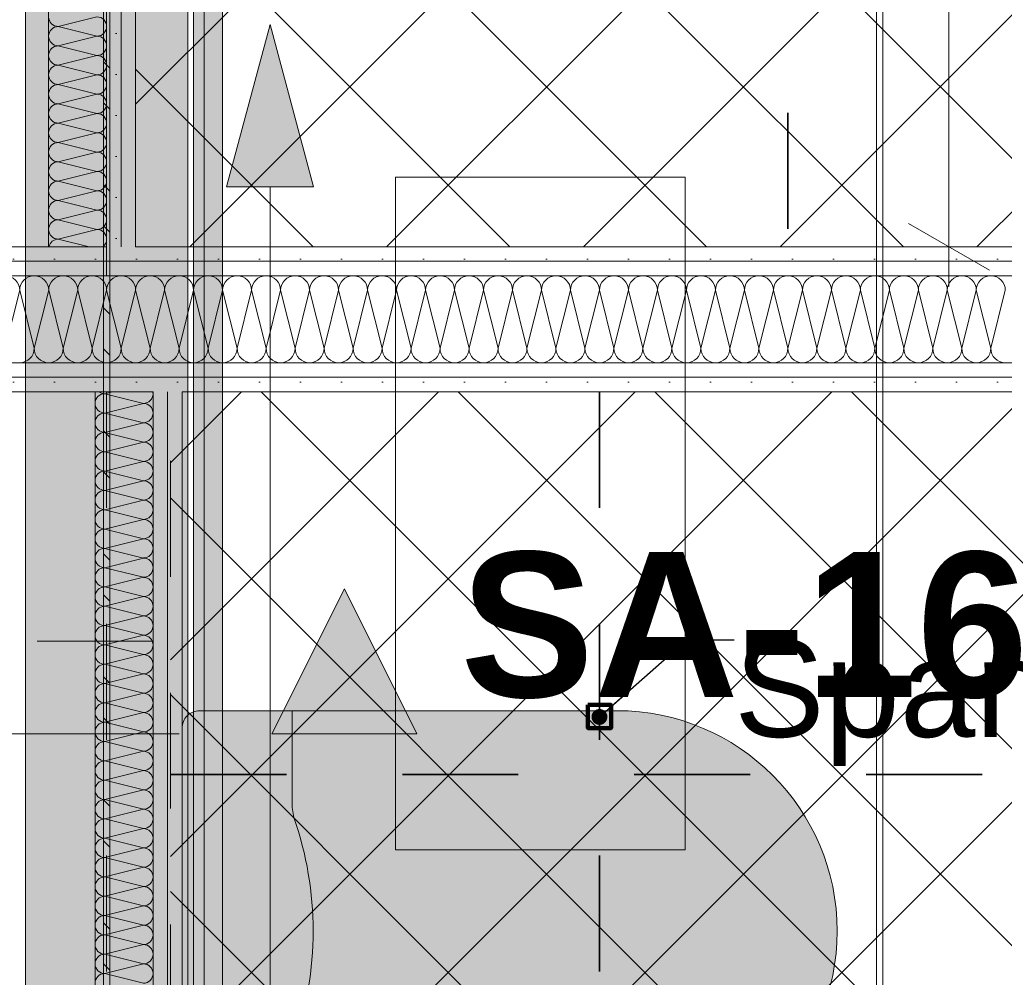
# Model space of a CAD drawing. Header units: metres. Extents: x -3.6 to 84.5, y -11 to 16.8.
# Tile 227 of 256: x 40.3 to 41.1, y 3.3 to 4.1. Entities that reach past the tile are written whole.
import ezdxf

# ---------------------------------------------------------------- set-up
doc = ezdxf.new("R2010")
doc.units = ezdxf.units.M
doc.header["$MEASUREMENT"] = 0
for name, pattern in [('Achse', [0.2, 0.1, -0.05, 0, -0.05]), ('Punktlinie weit', [0.06, 0.01, -0.05]), ('Schnittlinie', [0.3, 0.15, -0.075, 0, -0.075]), ('STRICHPUNKT', [0.015, 0.0075, -0.00375, 0, -0.00375])]:
    doc.linetypes.add(name, pattern=pattern)
for name, color, linetype in [('154 - Bemaßung_ Beschriftung.Ausbau - Deckenspiegel', 7, 'Continuous'), ('203 - Marker.Schnitt - Ausbaudetail SA', 7, 'Continuous'), ('305 - Elemente.Linie_ Schraffur - Deckenspiegel', 7, 'Continuous'), ('612 - Struktur.Stahlbau', 7, 'Continuous'), ('Neubau_154 - Bemaßung_ Beschriftung.Ausbau - Deckenspiegel', 7, 'Continuous'), ('Neubau_401 - Zone.Raum_ Raumbegrenzung_ Whg.', 7, 'Continuous'), ('Neubau_606 - Struktur.Wand Innen Ausbau', 7, 'Continuous'), ('Neubau_612 - Struktur.Stahlbau', 7, 'Continuous'), ('Neubau_651 - Abdeckung.Decke abgehängt_ bekleidet', 7, 'Continuous'), ('Neubau_653 - Abdeckung.TB Verkofferung', 7, 'Continuous'), ('Neubau_702 - Einrichtung.Möbel Sanitär', 7, 'Continuous'), ('Neubau_802 - HKLSE.Sanitär', 7, 'Continuous')]:
    doc.layers.add(name, color=color, linetype=linetype)
doc.styles.add('ERSTELLTER_STIL_1', font='txt')
doc.styles.add('ERSTELLTER_STIL_2', font='txt')
doc.dimstyles.new('ERSTELLTER_STIL__1', dxfattribs={"dimtxt": 0.1, "dimasz": 0.0532, "dimexe": 0.18, "dimexo": 0.0625, "dimgap": 0, "dimtad": 1, "dimzin": 0, "dimdsep": 46, "dimtxsty": 'ERSTELLTER_STIL_2', "dimblk": 'ARROWHEAD_2', "dimblk1": 'ARROWHEAD_2', "dimblk2": 'ARROWHEAD_2', "dimcen": 0.09, "dimse1": 1, "dimse2": 1, "dimclrd": 7, "dimclre": 7, "dimclrt": 7, "dimazin": 0, "dimtfac": 1, "dimtdec": 4, "dimtmove": 0, "dimatfit": 3, "dimfxl": 1, "dimtolj": 1, "dimtzin": 0, "dimarcsym": 0})
doc.dimstyles.new('ERSTELLTER_STIL__5', dxfattribs={"dimtxt": 0.18, "dimasz": 0.02736, "dimexe": 0.18, "dimexo": 0.0625, "dimgap": 0, "dimtad": 0, "dimtih": 1, "dimtoh": 1, "dimdec": 4, "dimzin": 0, "dimdsep": 46, "dimcen": 0.09, "dimadec": 0, "dimazin": 0, "dimtfac": 1, "dimtdec": 4, "dimtmove": 0, "dimatfit": 3, "dimldrblk": 'ARROWHEAD_11', "dimfxl": 1, "dimtolj": 1, "dimtzin": 0, "dimarcsym": 0})
pattern_1 = [(45, (0, 0), (-0.01767767, 0.01767767), [0, -0.025])]
pattern_2 = [(45, (0, 0), (-0.0848528, 0.0848528), []), (135, (0, 0), (0.0848528, 0.0848528), [])]

# ---------------------------------------------------------------- blocks, each defined once
blk = doc.blocks.new('*X6')
at = {"layer": 'Neubau_606 - Struktur.Wand Innen Ausbau', "color": 7, "linetype": 'Continuous', "lineweight": 5}
for p, q in [((40.35505, 3.81), (40.34833, 3.80832)), ((40.38166, 3.79999), (40.34833, 3.80832)), ((40.38166, 3.79999), (40.34833, 3.79165)), ((40.38166, 3.78332), (40.34833, 3.79165)), ((40.38166, 3.78332), (40.34833, 3.77499)), ((40.38166, 3.76665), (40.34833, 3.77499)), ((40.38166, 3.76665), (40.34833, 3.75832)), ((40.38166, 3.74999), (40.34833, 3.75832)), ((40.38166, 3.74999), (40.34833, 3.74165)), ((40.38166, 3.73332), (40.34833, 3.74165)), ((40.38166, 3.73332), (40.34833, 3.72499)), ((40.38166, 3.71665), (40.34833, 3.72499)), ((40.38166, 3.71665), (40.34833, 3.70832)), ((40.38166, 3.69999), (40.34833, 3.70832)), ((40.38166, 3.69999), (40.34833, 3.69165)), ((40.38166, 3.68332), (40.34833, 3.69165)), ((40.38166, 3.68332), (40.34833, 3.67499)), ((40.38166, 3.66665), (40.34833, 3.67499)), ((40.38166, 3.66665), (40.34833, 3.65832)), ((40.38166, 3.64999), (40.34833, 3.65832)), ((40.38166, 3.64999), (40.34833, 3.64165)), ((40.38166, 3.63332), (40.34833, 3.64165)), ((40.38166, 3.63332), (40.34833, 3.62499)), ((40.38166, 3.61665), (40.34833, 3.62499)), ((40.38166, 3.61665), (40.34833, 3.60832)), ((40.38166, 3.59999), (40.34833, 3.60832)), ((40.38166, 3.59999), (40.34833, 3.59165)), ((40.38166, 3.58332), (40.34833, 3.59165)), ((40.38166, 3.58332), (40.34833, 3.57499)), ((40.38166, 3.56665), (40.34833, 3.57499)), ((40.38166, 3.56665), (40.34833, 3.55832)), ((40.38166, 3.54999), (40.34833, 3.55832)), ((40.38166, 3.54999), (40.34833, 3.54165)), ((40.38166, 3.53332), (40.34833, 3.54165)), ((40.38166, 3.53332), (40.34833, 3.52499)), ((40.38166, 3.51665), (40.34833, 3.52499)), ((40.38166, 3.51665), (40.34833, 3.50832)), ((40.38166, 3.49999), (40.34833, 3.50832)), ((40.38166, 3.49999), (40.34833, 3.49165)), ((40.38166, 3.48332), (40.34833, 3.49165)), ((40.38166, 3.48332), (40.34833, 3.47499)), ((40.38166, 3.46665), (40.34833, 3.47499)), ((40.38166, 3.46665), (40.34833, 3.45832)), ((40.38166, 3.44999), (40.34833, 3.45832)), ((40.38166, 3.44999), (40.34833, 3.44165)), ((40.38166, 3.43332), (40.34833, 3.44165)), ((40.38166, 3.43332), (40.34833, 3.42499)), ((40.38166, 3.41665), (40.34833, 3.42499)), ((40.38166, 3.41665), (40.34833, 3.40832)), ((40.38166, 3.39999), (40.34833, 3.40832)), ((40.38166, 3.39999), (40.34833, 3.39165)), ((40.38166, 3.38332), (40.34833, 3.39165)), ((40.38166, 3.38332), (40.34833, 3.37499)), ((40.38166, 3.36665), (40.34833, 3.37499)), ((40.38166, 3.36665), (40.34833, 3.35832)), ((40.38166, 3.34999), (40.34833, 3.35832)), ((40.38166, 3.34999), (40.34833, 3.34165)), ((40.38166, 3.33332), (40.34833, 3.34165)), ((40.38166, 3.33332), (40.34833, 3.32499)), ((40.38166, 3.31665), (40.34833, 3.32499)), ((40.38166, 3.31665), (40.34833, 3.30832)), ((40.38166, 3.29999), (40.34833, 3.30832))]:
    blk.add_line(p, q, dxfattribs=at)
for centre, start, end in [((40.34833, 3.79999), 89.99998, 179.99998), ((40.34833, 3.81665), 232.98013, 269.99998), ((40.38166, 3.80832), 269.99998, 359.99998), ((40.38166, 3.80832), 359.99998, 11.62884), ((40.34833, 3.79999), 179.99998, 269.99998), ((40.38166, 3.79165), 359.99998, 89.99998), ((40.34833, 3.78332), 89.99998, 179.99998), ((40.38166, 3.79165), 269.99998, 359.99998), ((40.34833, 3.78332), 179.99998, 269.99998), ((40.38166, 3.77499), 359.99998, 89.99998), ((40.34833, 3.76665), 89.99998, 179.99998), ((40.38166, 3.77499), 269.99998, 359.99998), ((40.34833, 3.76665), 179.99998, 269.99998), ((40.38166, 3.75832), 359.99998, 89.99998), ((40.34833, 3.74999), 89.99998, 179.99998), ((40.38166, 3.75832), 269.99998, 359.99998), ((40.34833, 3.74999), 179.99998, 269.99998), ((40.38166, 3.74165), 359.99998, 89.99998), ((40.34833, 3.73332), 89.99998, 179.99998), ((40.38166, 3.74165), 269.99998, 359.99998), ((40.34833, 3.73332), 179.99998, 269.99998), ((40.38166, 3.72499), 359.99998, 89.99998), ((40.34833, 3.71665), 89.99998, 179.99998), ((40.38166, 3.72499), 269.99998, 359.99998), ((40.34833, 3.71665), 179.99998, 269.99998), ((40.38166, 3.70832), 359.99998, 89.99998), ((40.34833, 3.69999), 89.99998, 179.99998), ((40.38166, 3.70832), 269.99998, 359.99998), ((40.34833, 3.69999), 179.99998, 269.99998), ((40.38166, 3.69165), 359.99998, 89.99998), ((40.34833, 3.68332), 89.99998, 179.99998), ((40.38166, 3.69165), 269.99998, 359.99998), ((40.34833, 3.68332), 179.99998, 269.99998), ((40.38166, 3.67499), 359.99998, 89.99998), ((40.34833, 3.66665), 89.99998, 179.99998), ((40.38166, 3.67499), 269.99998, 359.99998), ((40.34833, 3.66665), 179.99998, 269.99998), ((40.38166, 3.65832), 359.99998, 89.99998), ((40.34833, 3.64999), 89.99998, 179.99998), ((40.38166, 3.65832), 269.99998, 359.99998), ((40.34833, 3.64999), 179.99998, 269.99998), ((40.38166, 3.64165), 359.99998, 89.99998), ((40.34833, 3.63332), 89.99998, 179.99998), ((40.38166, 3.64165), 269.99998, 359.99998), ((40.34833, 3.63332), 179.99998, 269.99998), ((40.38166, 3.62499), 359.99998, 89.99998), ((40.34833, 3.61665), 89.99998, 179.99998), ((40.38166, 3.62499), 269.99998, 359.99998), ((40.34833, 3.61665), 179.99998, 269.99998), ((40.38166, 3.60832), 359.99998, 89.99998), ((40.34833, 3.59999), 89.99998, 179.99998), ((40.38166, 3.60832), 269.99998, 359.99998), ((40.34833, 3.59999), 179.99998, 269.99998), ((40.38166, 3.59165), 359.99998, 89.99998), ((40.34833, 3.58332), 89.99998, 179.99998), ((40.38166, 3.59165), 269.99998, 359.99998), ((40.34833, 3.58332), 179.99998, 269.99998), ((40.34833, 3.56665), 89.99998, 179.99998), ((40.38166, 3.57499), 359.99998, 89.99998), ((40.38166, 3.57499), 269.99998, 359.99998), ((40.34833, 3.56665), 179.99998, 269.99998), ((40.38166, 3.55832), 359.99998, 89.99998), ((40.34833, 3.54999), 89.99998, 179.99998), ((40.38166, 3.55832), 269.99998, 359.99998), ((40.34833, 3.54999), 179.99998, 269.99998), ((40.38166, 3.54165), 359.99998, 89.99998), ((40.34833, 3.53332), 89.99998, 179.99998), ((40.38166, 3.54165), 269.99998, 359.99998), ((40.34833, 3.53332), 179.99998, 269.99998), ((40.38166, 3.52499), 359.99998, 89.99998), ((40.34833, 3.51665), 89.99998, 179.99998), ((40.38166, 3.52499), 269.99998, 359.99998), ((40.34833, 3.51665), 179.99998, 269.99998), ((40.38166, 3.50832), 359.99998, 89.99998), ((40.34833, 3.49999), 89.99998, 179.99998), ((40.38166, 3.50832), 269.99998, 359.99998), ((40.34833, 3.49999), 179.99998, 269.99998), ((40.38166, 3.49165), 359.99998, 89.99998), ((40.34833, 3.48332), 89.99998, 179.99998), ((40.38166, 3.49165), 269.99998, 359.99998), ((40.34833, 3.48332), 179.99998, 269.99998), ((40.38166, 3.47499), 359.99998, 89.99998), ((40.34833, 3.46665), 89.99998, 179.99998), ((40.38166, 3.47499), 269.99998, 359.99998), ((40.34833, 3.46665), 179.99998, 269.99998), ((40.38166, 3.45832), 359.99998, 89.99998), ((40.34833, 3.44999), 89.99998, 179.99998), ((40.38166, 3.45832), 269.99998, 359.99998), ((40.34833, 3.44999), 179.99998, 269.99998), ((40.38166, 3.44165), 359.99998, 89.99998), ((40.34833, 3.43332), 89.99998, 179.99998), ((40.38166, 3.44165), 269.99998, 359.99998), ((40.34833, 3.43332), 179.99998, 269.99998), ((40.38166, 3.42499), 359.99998, 89.99998), ((40.34833, 3.41665), 89.99998, 179.99998), ((40.38166, 3.42499), 269.99998, 359.99998), ((40.34833, 3.41665), 179.99998, 269.99998), ((40.38166, 3.40832), 359.99998, 89.99998), ((40.34833, 3.39999), 89.99998, 179.99998), ((40.38166, 3.40832), 269.99998, 359.99998), ((40.34833, 3.39999), 179.99998, 269.99998), ((40.38166, 3.39165), 359.99998, 89.99998), ((40.34833, 3.38332), 89.99998, 179.99998), ((40.38166, 3.39165), 269.99998, 359.99998), ((40.34833, 3.38332), 179.99998, 269.99998), ((40.38166, 3.37499), 359.99998, 89.99998), ((40.34833, 3.36665), 89.99998, 179.99998), ((40.38166, 3.37499), 269.99998, 359.99998), ((40.34833, 3.36665), 179.99998, 269.99998), ((40.38166, 3.35832), 359.99998, 89.99998), ((40.34833, 3.34999), 89.99998, 179.99998), ((40.38166, 3.35832), 269.99998, 359.99998), ((40.34833, 3.34999), 179.99998, 269.99998), ((40.38166, 3.34165), 359.99998, 89.99998), ((40.34833, 3.33332), 89.99998, 179.99998), ((40.38166, 3.34165), 269.99998, 359.99998), ((40.34833, 3.33332), 179.99998, 269.99998), ((40.38166, 3.32499), 359.99998, 89.99998), ((40.34833, 3.31665), 89.99998, 179.99998), ((40.38166, 3.32499), 269.99998, 359.99998), ((40.34833, 3.31665), 179.99998, 269.99998), ((40.38166, 3.30832), 359.99998, 89.99998), ((40.34833, 3.29999), 89.99998, 179.99998), ((40.38166, 3.30832), 269.99998, 359.99998)]:
    blk.add_arc(centre, 0.00833, start, end, dxfattribs=at)
blk = doc.blocks.new('*X8')
at = {"layer": 'Neubau_606 - Struktur.Wand Innen Ausbau', "color": 7, "linetype": 'Continuous', "lineweight": 5}
for p, q in [((40.34164, 4.13332), (40.30831, 4.12499)), ((40.34164, 4.11665), (40.30831, 4.12499)), ((40.34164, 4.11665), (40.30831, 4.10832)), ((40.34164, 4.09999), (40.30831, 4.10832)), ((40.34164, 4.09999), (40.30831, 4.09165)), ((40.34164, 4.08332), (40.30831, 4.09165)), ((40.34164, 4.08332), (40.30831, 4.07499)), ((40.34164, 4.06665), (40.30831, 4.07499)), ((40.34164, 4.06665), (40.30831, 4.05832)), ((40.34164, 4.04999), (40.30831, 4.05832)), ((40.34164, 4.04999), (40.30831, 4.04165)), ((40.34164, 4.03332), (40.30831, 4.04165)), ((40.34164, 4.03332), (40.30831, 4.02499)), ((40.34164, 4.01665), (40.30831, 4.02499)), ((40.34164, 4.01665), (40.30831, 4.00832)), ((40.34164, 3.99999), (40.30831, 4.00832)), ((40.34164, 3.99999), (40.30831, 3.99165)), ((40.34164, 3.98332), (40.30831, 3.99165)), ((40.34164, 3.98332), (40.30831, 3.97499)), ((40.34164, 3.96665), (40.30831, 3.97499)), ((40.34164, 3.96665), (40.30831, 3.95832)), ((40.34164, 3.94999), (40.30831, 3.95832)), ((40.34164, 3.94999), (40.30831, 3.94165)), ((40.33492, 3.935), (40.30831, 3.94165))]:
    blk.add_line(p, q, dxfattribs=at)
for centre, start, end in [((40.30831, 4.13332), 179.99998, 269.99998), ((40.34164, 4.12499), 359.99998, 89.99998), ((40.30831, 4.11665), 89.99998, 179.99998), ((40.34164, 4.12499), 269.99998, 359.99998), ((40.30831, 4.11665), 179.99998, 269.99998), ((40.34164, 4.10832), 359.99998, 89.99998), ((40.30831, 4.09999), 89.99998, 179.99998), ((40.34164, 4.10832), 269.99998, 359.99998), ((40.30831, 4.09999), 179.99998, 269.99998), ((40.34164, 4.09165), 359.99998, 89.99998), ((40.30831, 4.08332), 89.99998, 179.99998), ((40.34164, 4.09165), 269.99998, 359.99998), ((40.30831, 4.08332), 179.99998, 269.99998), ((40.34164, 4.07499), 359.99998, 89.99998), ((40.30831, 4.06665), 89.99998, 179.99998), ((40.34164, 4.07499), 269.99998, 359.99998), ((40.30831, 4.06665), 179.99998, 269.99998), ((40.34164, 4.05832), 359.99998, 89.99998), ((40.30831, 4.04999), 89.99998, 179.99998), ((40.34164, 4.05832), 269.99998, 359.99998), ((40.30831, 4.04999), 179.99998, 269.99998), ((40.34164, 4.04165), 359.99998, 89.99998), ((40.30831, 4.03332), 89.99998, 179.99998), ((40.34164, 4.04165), 269.99998, 359.99998), ((40.30831, 4.03332), 179.99998, 269.99998), ((40.30831, 4.01665), 89.99998, 179.99998), ((40.34164, 4.02499), 359.99998, 89.99998), ((40.34164, 4.02499), 269.99998, 359.99998), ((40.30831, 4.01665), 179.99998, 269.99998), ((40.34164, 4.00832), 359.99998, 89.99998), ((40.30831, 3.99999), 89.99998, 179.99998), ((40.34164, 4.00832), 269.99998, 359.99998), ((40.30831, 3.99999), 179.99998, 269.99998), ((40.34164, 3.99165), 359.99998, 89.99998), ((40.30831, 3.98332), 89.99998, 179.99998), ((40.34164, 3.99165), 269.99998, 359.99998), ((40.30831, 3.98332), 179.99998, 269.99998), ((40.34164, 3.97499), 359.99998, 89.99998), ((40.30831, 3.96665), 89.99998, 179.99998), ((40.34164, 3.97499), 269.99998, 359.99998), ((40.30831, 3.96665), 179.99998, 269.99998), ((40.34164, 3.95832), 359.99998, 89.99998), ((40.30831, 3.94999), 89.99998, 179.99998), ((40.34164, 3.95832), 269.99998, 359.99998), ((40.30831, 3.94999), 179.99998, 269.99998), ((40.34164, 3.94165), 359.99998, 89.99998), ((40.30831, 3.93332), 89.99998, 168.37095), ((40.34164, 3.94165), 307.01982, 359.99998)]:
    blk.add_arc(centre, 0.00833, start, end, dxfattribs=at)
blk = doc.blocks.new('*X147')
at = {"layer": 'Neubau_606 - Struktur.Wand Innen Ausbau', "color": 7, "linetype": 'Continuous', "lineweight": 5}
for p, q in [((40.275, 3.8975), (40.2625, 3.8475)), ((40.275, 3.8975), (40.2875, 3.8475)), ((40.3, 3.8975), (40.2875, 3.8475)), ((40.3, 3.8975), (40.3125, 3.8475)), ((40.325, 3.8975), (40.3125, 3.8475)), ((40.325, 3.8975), (40.3375, 3.8475)), ((40.35, 3.8975), (40.3375, 3.8475)), ((40.35, 3.8975), (40.3625, 3.8475)), ((40.375, 3.8975), (40.3625, 3.8475)), ((40.375, 3.8975), (40.3875, 3.8475)), ((40.4, 3.8975), (40.3875, 3.8475)), ((40.4, 3.8975), (40.4125, 3.8475)), ((40.425, 3.8975), (40.4125, 3.8475)), ((40.425, 3.8975), (40.4375, 3.8475)), ((40.45, 3.8975), (40.4375, 3.8475)), ((40.45, 3.8975), (40.4625, 3.8475)), ((40.475, 3.8975), (40.4625, 3.8475)), ((40.475, 3.8975), (40.4875, 3.8475)), ((40.5, 3.8975), (40.4875, 3.8475)), ((40.5, 3.8975), (40.5125, 3.8475)), ((40.525, 3.8975), (40.5125, 3.8475)), ((40.525, 3.8975), (40.5375, 3.8475)), ((40.55, 3.8975), (40.5375, 3.8475)), ((40.55, 3.8975), (40.5625, 3.8475)), ((40.575, 3.8975), (40.5625, 3.8475)), ((40.575, 3.8975), (40.5875, 3.8475)), ((40.6, 3.8975), (40.5875, 3.8475)), ((40.6, 3.8975), (40.6125, 3.8475)), ((40.625, 3.8975), (40.6125, 3.8475)), ((40.625, 3.8975), (40.6375, 3.8475)), ((40.65, 3.8975), (40.6375, 3.8475)), ((40.65, 3.8975), (40.6625, 3.8475)), ((40.675, 3.8975), (40.6625, 3.8475)), ((40.675, 3.8975), (40.6875, 3.8475)), ((40.7, 3.8975), (40.6875, 3.8475)), ((40.7, 3.8975), (40.7125, 3.8475)), ((40.725, 3.8975), (40.7125, 3.8475)), ((40.725, 3.8975), (40.7375, 3.8475)), ((40.75, 3.8975), (40.7375, 3.8475)), ((40.75, 3.8975), (40.7625, 3.8475)), ((40.775, 3.8975), (40.7625, 3.8475)), ((40.775, 3.8975), (40.7875, 3.8475)), ((40.8, 3.8975), (40.7875, 3.8475)), ((40.8, 3.8975), (40.8125, 3.8475)), ((40.825, 3.8975), (40.8125, 3.8475)), ((40.825, 3.8975), (40.8375, 3.8475)), ((40.85, 3.8975), (40.8375, 3.8475)), ((40.85, 3.8975), (40.8625, 3.8475)), ((40.875, 3.8975), (40.8625, 3.8475)), ((40.875, 3.8975), (40.8875, 3.8475)), ((40.9, 3.8975), (40.8875, 3.8475)), ((40.9, 3.8975), (40.9125, 3.8475)), ((40.925, 3.8975), (40.9125, 3.8475)), ((40.925, 3.8975), (40.9375, 3.8475)), ((40.95, 3.8975), (40.9375, 3.8475)), ((40.95, 3.8975), (40.9625, 3.8475)), ((40.975, 3.8975), (40.9625, 3.8475)), ((40.975, 3.8975), (40.9875, 3.8475)), ((41, 3.8975), (40.9875, 3.8475)), ((41, 3.8975), (41.0125, 3.8475)), ((41.025, 3.8975), (41.0125, 3.8475)), ((41.025, 3.8975), (41.0375, 3.8475)), ((41.05, 3.8975), (41.0375, 3.8475)), ((41.05, 3.8975), (41.0625, 3.8475)), ((41.075, 3.8975), (41.0625, 3.8475)), ((41.075, 3.8975), (41.0875, 3.8475)), ((41.1, 3.8975), (41.0875, 3.8475)), ((41.1, 3.8975), (41.1125, 3.8475)), ((41.125, 3.8975), (41.1125, 3.8475))]:
    blk.add_line(p, q, dxfattribs=at)
for centre, start, end in [((40.2625, 3.8975), 359.99996, 89.99996), ((40.2875, 3.8975), 89.99996, 179.99996), ((40.2875, 3.8975), 359.99996, 89.99996), ((40.3125, 3.8975), 89.99996, 179.99996), ((40.3125, 3.8975), 359.99996, 89.99996), ((40.3375, 3.8975), 89.99996, 179.99996), ((40.3375, 3.8975), 359.99996, 89.99996), ((40.3625, 3.8975), 89.99996, 179.99996), ((40.3625, 3.8975), 359.99996, 89.99996), ((40.3875, 3.8975), 89.99996, 179.99996), ((40.3875, 3.8975), 359.99996, 89.99996), ((40.4125, 3.8975), 89.99996, 179.99996), ((40.4125, 3.8975), 359.99996, 89.99996), ((40.4375, 3.8975), 89.99996, 179.99996), ((40.4375, 3.8975), 359.99996, 89.99996), ((40.4625, 3.8975), 89.99996, 179.99996), ((40.4625, 3.8975), 359.99996, 89.99996), ((40.4875, 3.8975), 89.99996, 179.99996), ((40.4875, 3.8975), 359.99996, 89.99996), ((40.5125, 3.8975), 89.99996, 179.99996), ((40.5125, 3.8975), 359.99996, 89.99996), ((40.5375, 3.8975), 89.99996, 179.99996), ((40.5375, 3.8975), 359.99996, 89.99996), ((40.5625, 3.8975), 89.99996, 179.99996), ((40.5625, 3.8975), 359.99996, 89.99996), ((40.5875, 3.8975), 89.99996, 179.99996), ((40.5875, 3.8975), 359.99996, 89.99996), ((40.6125, 3.8975), 89.99996, 179.99996), ((40.6125, 3.8975), 359.99996, 89.99996), ((40.6375, 3.8975), 89.99996, 179.99996), ((40.6375, 3.8975), 359.99996, 89.99996), ((40.6625, 3.8975), 89.99996, 179.99996), ((40.6625, 3.8975), 359.99996, 89.99996), ((40.6875, 3.8975), 89.99996, 179.99996), ((40.6875, 3.8975), 359.99996, 89.99996), ((40.7125, 3.8975), 89.99996, 179.99996), ((40.7125, 3.8975), 359.99996, 89.99996), ((40.7375, 3.8975), 89.99996, 179.99996), ((40.7375, 3.8975), 359.99996, 89.99996), ((40.7625, 3.8975), 89.99996, 179.99996), ((40.7625, 3.8975), 359.99996, 89.99996), ((40.7875, 3.8975), 89.99996, 179.99996), ((40.7875, 3.8975), 359.99996, 89.99996), ((40.8125, 3.8975), 89.99996, 179.99996), ((40.8125, 3.8975), 359.99996, 89.99996), ((40.8375, 3.8975), 89.99996, 179.99996), ((40.8375, 3.8975), 359.99996, 89.99996), ((40.8625, 3.8975), 89.99996, 179.99996), ((40.8625, 3.8975), 359.99996, 89.99996), ((40.8875, 3.8975), 89.99996, 179.99996), ((40.8875, 3.8975), 359.99996, 89.99996), ((40.9125, 3.8975), 89.99996, 179.99996), ((40.9125, 3.8975), 359.99996, 89.99996), ((40.9375, 3.8975), 89.99996, 179.99996), ((40.9375, 3.8975), 359.99996, 89.99996), ((40.9625, 3.8975), 89.99996, 179.99996), ((40.9625, 3.8975), 359.99996, 89.99996), ((40.9875, 3.8975), 89.99996, 179.99996), ((40.9875, 3.8975), 359.99996, 89.99996), ((41.0125, 3.8975), 89.99996, 179.99996), ((41.0125, 3.8975), 359.99996, 89.99996), ((41.0375, 3.8975), 89.99996, 179.99996), ((41.0375, 3.8975), 359.99996, 89.99996), ((41.0625, 3.8975), 89.99996, 179.99996), ((41.0625, 3.8975), 359.99996, 89.99996), ((41.0875, 3.8975), 89.99996, 179.99996), ((41.0875, 3.8975), 359.99996, 89.99996), ((41.1125, 3.8975), 89.99996, 179.99996), ((41.1125, 3.8975), 359.99996, 89.99996), ((40.275, 3.8475), 269.99996, 359.99996), ((40.3, 3.8475), 179.99996, 269.99996), ((40.3, 3.8475), 269.99996, 359.99996), ((40.325, 3.8475), 179.99996, 269.99996), ((40.325, 3.8475), 269.99996, 359.99996), ((40.35, 3.8475), 179.99996, 269.99996), ((40.35, 3.8475), 269.99996, 359.99996), ((40.375, 3.8475), 179.99996, 269.99996), ((40.375, 3.8475), 269.99996, 359.99996), ((40.4, 3.8475), 179.99996, 269.99996), ((40.4, 3.8475), 269.99996, 359.99996), ((40.425, 3.8475), 179.99996, 269.99996), ((40.425, 3.8475), 269.99996, 359.99996), ((40.45, 3.8475), 179.99996, 269.99996), ((40.45, 3.8475), 269.99996, 359.99996), ((40.475, 3.8475), 179.99996, 269.99996), ((40.475, 3.8475), 269.99996, 359.99996), ((40.5, 3.8475), 179.99996, 269.99996), ((40.5, 3.8475), 269.99996, 359.99996), ((40.525, 3.8475), 179.99996, 269.99996), ((40.525, 3.8475), 269.99996, 359.99996), ((40.55, 3.8475), 179.99996, 269.99996), ((40.55, 3.8475), 269.99996, 359.99996), ((40.575, 3.8475), 179.99996, 269.99996), ((40.575, 3.8475), 269.99996, 359.99996), ((40.6, 3.8475), 179.99996, 269.99996), ((40.6, 3.8475), 269.99996, 359.99996), ((40.625, 3.8475), 179.99996, 269.99996), ((40.625, 3.8475), 269.99996, 359.99996), ((40.65, 3.8475), 179.99996, 269.99996), ((40.65, 3.8475), 269.99996, 359.99996), ((40.675, 3.8475), 179.99996, 269.99996), ((40.675, 3.8475), 269.99996, 359.99996), ((40.7, 3.8475), 179.99996, 269.99996), ((40.7, 3.8475), 269.99996, 359.99996), ((40.725, 3.8475), 179.99996, 269.99996), ((40.725, 3.8475), 269.99996, 359.99996), ((40.75, 3.8475), 179.99996, 269.99996), ((40.75, 3.8475), 269.99996, 359.99996), ((40.775, 3.8475), 179.99996, 269.99996), ((40.775, 3.8475), 269.99996, 359.99996), ((40.8, 3.8475), 179.99996, 269.99996), ((40.8, 3.8475), 269.99996, 359.99996), ((40.825, 3.8475), 179.99996, 269.99996), ((40.825, 3.8475), 269.99996, 359.99996), ((40.85, 3.8475), 179.99996, 269.99996), ((40.85, 3.8475), 269.99996, 359.99996), ((40.875, 3.8475), 179.99996, 269.99996), ((40.875, 3.8475), 269.99996, 359.99996), ((40.9, 3.8475), 179.99996, 269.99996), ((40.9, 3.8475), 269.99996, 359.99996), ((40.925, 3.8475), 179.99996, 269.99996), ((40.925, 3.8475), 269.99996, 359.99996), ((40.95, 3.8475), 179.99996, 269.99996), ((40.95, 3.8475), 269.99996, 359.99996), ((40.975, 3.8475), 179.99996, 269.99996), ((40.975, 3.8475), 269.99996, 359.99996), ((41, 3.8475), 179.99996, 269.99996), ((41, 3.8475), 269.99996, 359.99996), ((41.025, 3.8475), 179.99996, 269.99996), ((41.025, 3.8475), 269.99996, 359.99996), ((41.05, 3.8475), 179.99996, 269.99996), ((41.05, 3.8475), 269.99996, 359.99996), ((41.075, 3.8475), 179.99996, 269.99996), ((41.075, 3.8475), 269.99996, 359.99996), ((41.1, 3.8475), 179.99996, 269.99996), ((41.1, 3.8475), 269.99996, 359.99996), ((41.125, 3.8475), 179.99996, 269.99996)]:
    blk.add_arc(centre, 0.0125, start, end, dxfattribs=at)
blk = doc.blocks.new('*D344')
at = {"layer": '154 - Bemaßung_ Beschriftung.Ausbau - Deckenspiegel', "color": 7, "linetype": 'Continuous', "lineweight": 5}
for p, q in [((41.07641, 4.845), (41.07641, 4.87923)), ((41.11141, 4.82479), (41.04141, 4.8652)), ((41.12891, 4.845), (41.02391, 4.845)), ((41.07641, 3.935), (41.07641, 4.845)), ((41.04141, 3.95521), (41.11141, 3.91479)), ((41.12891, 3.935), (41.02391, 3.935)), ((41.07641, 3.90077), (41.07641, 3.935))]:
    blk.add_line(p, q, dxfattribs=at)
at = {"layer": '154 - Bemaßung_ Beschriftung.Ausbau - Deckenspiegel', "color": 7, "lineweight": 5, "insert": (41.05641, 4.31411), "char_height": 0.1, "attachment_point": 7, "rotation": 90, "style": 'ERSTELLTER_STIL_2'}
blk.add_mtext('\\A1;{\\pql;\\fArial|b0|i0|c0|p38;91}', dxfattribs=at)
blk = doc.blocks.new('ARROWHEAD_2')
at = {"color": 0, "linetype": 'Continuous', "lineweight": 0}
for p, q in [((-0.378, -0.655), (0.378, 0.655)), ((0, 0), (-1, 0))]:
    blk.add_line(p, q, dxfattribs=at)
blk = doc.blocks.new('*D357')
at = {"layer": '154 - Bemaßung_ Beschriftung.Ausbau - Deckenspiegel', "color": 7, "linetype": 'Continuous', "lineweight": 5}
for p, q in [((38.87907, 3.50019), (38.94907, 3.45978)), ((38.96657, 3.47998), (38.86157, 3.47998)), ((38.91407, 2.87998), (38.91407, 3.47998)), ((38.87907, 2.90019), (38.94907, 2.85978)), ((38.96657, 2.87998), (38.86157, 2.87998))]:
    blk.add_line(p, q, dxfattribs=at)
at = {"layer": '154 - Bemaßung_ Beschriftung.Ausbau - Deckenspiegel', "color": 7, "lineweight": 5, "insert": (38.89407, 3.1041), "char_height": 0.1, "attachment_point": 7, "rotation": 90, "style": 'ERSTELLTER_STIL_2'}
blk.add_mtext('\\A1;{\\pql;\\fArial|b0|i0|c0|p38;60}', dxfattribs=at)
blk = doc.blocks.new('*D358')
at = {"layer": '154 - Bemaßung_ Beschriftung.Ausbau - Deckenspiegel', "color": 7, "linetype": 'Continuous', "lineweight": 5}
for p, q in [((38.91407, 3.81), (38.91407, 3.84423)), ((38.94907, 3.78979), (38.87907, 3.83021)), ((38.96657, 3.81), (38.86157, 3.81)), ((38.91407, 3.47998), (38.91407, 3.81)), ((38.87907, 3.50019), (38.94907, 3.45978)), ((38.96657, 3.47998), (38.86157, 3.47998))]:
    blk.add_line(p, q, dxfattribs=at)
at = {"layer": '154 - Bemaßung_ Beschriftung.Ausbau - Deckenspiegel', "color": 7, "lineweight": 5, "insert": (38.89407, 3.56911), "char_height": 0.1, "attachment_point": 7, "rotation": 90, "style": 'ERSTELLTER_STIL_2'}
blk.add_mtext('\\A1;{\\pql;\\fArial|b0|i0|c0|p38;33}', dxfattribs=at)
blk = doc.blocks.new('*D361')
at = {"layer": '154 - Bemaßung_ Beschriftung.Ausbau - Deckenspiegel', "color": 7, "linetype": 'Continuous', "lineweight": 5}
for p, q in [((38.67782, 3.55019), (38.74782, 3.50977)), ((38.76532, 3.52998), (38.66032, 3.52998)), ((38.71282, 2.32994), (38.71282, 3.52998)), ((38.67782, 2.35015), (38.74782, 2.30973)), ((38.76532, 2.32994), (38.66032, 2.32994))]:
    blk.add_line(p, q, dxfattribs=at)
at = {"layer": '154 - Bemaßung_ Beschriftung.Ausbau - Deckenspiegel', "color": 7, "lineweight": 5, "insert": (38.69282, 2.79693), "char_height": 0.1, "attachment_point": 7, "rotation": 90, "style": 'ERSTELLTER_STIL_2'}
blk.add_mtext('\\A1;{\\pql;\\fArial|b0|i0|c0|p38;1,20}', dxfattribs=at)
blk = doc.blocks.new('*D362')
at = {"layer": '154 - Bemaßung_ Beschriftung.Ausbau - Deckenspiegel', "color": 7, "linetype": 'Continuous', "lineweight": 5}
for p, q in [((38.71282, 3.81), (38.71282, 3.84423)), ((38.74782, 3.78979), (38.67782, 3.83021)), ((38.76532, 3.81), (38.66032, 3.81)), ((38.71282, 3.52998), (38.71282, 3.81)), ((38.67782, 3.55019), (38.74782, 3.50977)), ((38.76532, 3.52998), (38.66032, 3.52998))]:
    blk.add_line(p, q, dxfattribs=at)
at = {"layer": '154 - Bemaßung_ Beschriftung.Ausbau - Deckenspiegel', "color": 7, "lineweight": 5, "insert": (38.69282, 3.5941), "char_height": 0.1, "attachment_point": 7, "rotation": 90, "style": 'ERSTELLTER_STIL_2'}
blk.add_mtext('\\A1;{\\pql;\\fArial|b0|i0|c0|p38;28}', dxfattribs=at)
blk = doc.blocks.new('*D370')
at = {"layer": '154 - Bemaßung_ Beschriftung.Ausbau - Deckenspiegel', "color": 7, "linetype": 'Continuous', "lineweight": 5}
for p, q in [((38.87907, 4.51521), (38.94907, 4.47479)), ((38.96657, 4.495), (38.86157, 4.495)), ((38.91407, 3.935), (38.91407, 4.495)), ((38.87907, 3.95521), (38.94907, 3.91479)), ((38.96657, 3.935), (38.86157, 3.935)), ((38.91407, 3.90077), (38.91407, 3.935))]:
    blk.add_line(p, q, dxfattribs=at)
at = {"layer": '154 - Bemaßung_ Beschriftung.Ausbau - Deckenspiegel', "color": 7, "lineweight": 5, "insert": (38.89407, 4.13911), "char_height": 0.1, "attachment_point": 7, "rotation": 90, "style": 'ERSTELLTER_STIL_2'}
blk.add_mtext('\\A1;{\\pql;\\fArial|b0|i0|c0|p38;56}', dxfattribs=at)
blk = doc.blocks.new('*D372')
at = {"layer": '154 - Bemaßung_ Beschriftung.Ausbau - Deckenspiegel', "color": 7, "linetype": 'Continuous', "lineweight": 5}
for p, q in [((38.67782, 4.21021), (38.74782, 4.1698)), ((38.76532, 4.19), (38.66032, 4.19)), ((38.71282, 3.935), (38.71282, 4.19)), ((38.67782, 3.95521), (38.74782, 3.91479)), ((38.76532, 3.935), (38.66032, 3.935)), ((38.71282, 3.90077), (38.71282, 3.935))]:
    blk.add_line(p, q, dxfattribs=at)
at = {"layer": '154 - Bemaßung_ Beschriftung.Ausbau - Deckenspiegel', "color": 7, "lineweight": 5, "insert": (38.69447, 3.96157), "char_height": 0.1, "attachment_point": 7, "rotation": 90, "style": 'ERSTELLTER_STIL_2'}
blk.add_mtext('\\A1;{\\pql;\\fArial|b0|i0|c0|p38;25\\fArial|b0|i0|c0|p38;\\A1{\\H.66x;\\S5^  ;}}', dxfattribs=at)
blk = doc.blocks.new('ARROWHEAD_11')
at = {"color": 0, "linetype": 'Continuous', "lineweight": 0}
blk.add_line((0, 0), (-1, 0), dxfattribs=at)
at = {"color": 0, "linetype": 'Continuous', "lineweight": 0, "const_width": 0.25, "flags": 128}
blk.add_lwpolyline([(-0.125, 0, 1), (0.125, 0, 1)], format="xyb", close=True, dxfattribs=at)

msp = doc.modelspace()

# ---------------------------------------------------------------- hatches: boundary and pattern name
at = {"layer": '203 - Marker.Schnitt - Ausbaudetail SA', "linetype": 'Continuous', "lineweight": 0, "true_color": 0x000000}
msp.add_hatch(color=18, dxfattribs=at).paths.add_polyline_path([(40.6175, 3.515), (40.555, 3.64), (40.4925, 3.515)])
at = {"layer": '612 - Struktur.Stahlbau', "linetype": 'Continuous', "lineweight": 0, "true_color": 0x30307f}
msp.add_hatch(color=177, dxfattribs=at).paths.add_polyline_path([(40.28, 5.18998), (40.42, 5.18998), (40.42, 0.70998), (40.28, 0.70998)])
at = {"layer": 'Neubau_401 - Zone.Raum_ Raumbegrenzung_ Whg.', "linetype": 'Continuous', "lineweight": 13}
msp.add_hatch(color=1, dxfattribs=at).paths.add_polyline_path([(40.49098, 4.12671), (40.45348, 3.98676), (40.52848, 3.98676)])
at = {"layer": 'Neubau_606 - Struktur.Wand Innen Ausbau', "linetype": 'Continuous', "lineweight": 0, "true_color": 0x000000}
h = msp.add_hatch(dxfattribs=at)
h.set_pattern_fill('Gips_0001', color=18, style=0, pattern_type=2)
h.set_pattern_definition(pattern_1)
h.paths.add_polyline_path([(40.34998, 5.09998), (40.34998, 3.935), (40.36247, 3.935), (40.36248, 5.09998)])
h = msp.add_hatch(dxfattribs=at)
h.set_pattern_fill('Gips_0001', color=18, style=0, pattern_type=2)
h.set_pattern_definition(pattern_1)
h.paths.add_polyline_path([(40.36248, 5.09998), (40.36247, 3.935), (40.37497, 3.935), (40.37498, 5.09998)])
h = msp.add_hatch(dxfattribs=at)
h.set_pattern_fill('Gips_0001', color=18, style=0, pattern_type=2)
h.set_pattern_definition(pattern_1)
h.paths.add_polyline_path([(40.16499, 3.935), (40.16499, 3.9225), (42.32499, 3.9225), (42.32499, 3.935)])
h = msp.add_hatch(dxfattribs=at)
h.set_pattern_fill('Gips_0001', color=18, style=0, pattern_type=2)
h.set_pattern_definition(pattern_1)
h.paths.add_polyline_path([(40.16499, 3.9225), (40.16499, 3.91), (42.32499, 3.91), (42.32499, 3.9225)])
h = msp.add_hatch(dxfattribs=at)
h.set_pattern_fill('Gips_0001', color=18, style=0, pattern_type=2)
h.set_pattern_definition(pattern_1)
h.paths.add_polyline_path([(40.16499, 3.835), (40.16499, 3.8225), (42.32499, 3.8225), (42.32499, 3.835)])
h = msp.add_hatch(dxfattribs=at)
h.set_pattern_fill('Gips_0001', color=18, style=0, pattern_type=2)
h.set_pattern_definition(pattern_1)
h.paths.add_polyline_path([(40.16499, 3.8225), (40.16499, 3.81), (42.32499, 3.81), (42.32499, 3.8225)])
h = msp.add_hatch(dxfattribs=at)
h.set_pattern_fill('Gips_0001', color=18, style=0, pattern_type=2)
h.set_pattern_definition(pattern_1)
h.paths.add_polyline_path([(40.40249, 0.255), (40.40249, 3.81), (40.38999, 3.81), (40.38999, 0.255)])
h = msp.add_hatch(dxfattribs=at)
h.set_pattern_fill('Gips_0001', color=18, style=0, pattern_type=2)
h.set_pattern_definition(pattern_1)
h.paths.add_polyline_path([(40.41499, 0.255), (40.41499, 3.81), (40.40249, 3.81), (40.40249, 0.255)])
at = {"layer": 'Neubau_612 - Struktur.Stahlbau', "linetype": 'Continuous', "lineweight": 0, "true_color": 0x000000}
h = msp.add_hatch(dxfattribs=at)
h.set_pattern_fill('Metall__Stahl_0001', color=18, style=0, pattern_type=2)
h.set_pattern_definition([(135, (0, 0), (0.05303301, 0.05303301), []), (135, (-0.01768, -0.01768), (0.05303301, 0.05303301), [])])
h.paths.add_polyline_path([(40.35275, 0.70998), (40.35275, 5.18998), (40.34725, 5.18998), (40.34725, 0.70998)])
at = {"layer": 'Neubau_651 - Abdeckung.Decke abgehängt_ bekleidet', "linetype": 'Continuous', "lineweight": 13, "true_color": 0xffbfbf}
h = msp.add_hatch(dxfattribs=at)
h.set_pattern_fill('Raster_20x20_Diagonal_0001', color=254, style=0, pattern_type=2)
h.set_pattern_definition(pattern_2)
h.paths.add_polyline_path([(40.37497, 3.935), (42.09999, 3.935), (42.09999, 5.05048), (40.37497, 5.05048)])
h = msp.add_hatch(dxfattribs=at)
h.set_pattern_fill('Raster_20x20_Diagonal_0001', color=254, style=0, pattern_type=2)
h.set_pattern_definition(pattern_2)
h.paths.add_polyline_path([(40.405, 0.74948), (43.54499, 0.74948), (43.54499, 3.81), (40.405, 3.81)])
at = {"layer": 'Neubau_653 - Abdeckung.TB Verkofferung', "linetype": 'Continuous', "lineweight": 0, "true_color": 0x000000}
h = msp.add_hatch(dxfattribs=at)
h.set_pattern_fill('Gips_0001', color=18, style=0, pattern_type=2)
h.set_pattern_definition(pattern_1)
h.paths.add_polyline_path([(40.42497, 0.74948), (40.44997, 0.74948), (40.44997, 5.05048), (40.42497, 5.05048)])
at = {"layer": 'Neubau_702 - Einrichtung.Möbel Sanitär', "linetype": 'Continuous', "lineweight": 0, "true_color": 0x3a3a3a}
msp.add_hatch(color=250, dxfattribs=at).paths.add_polyline_path([(40.51003, 3.53498), (40.43, 3.53498, 0.414214), (40.415, 3.51998), (40.41499, 3.16998, 0.414214), (40.42999, 3.15498), (40.51002, 3.15498), (40.78999, 3.15497, 1), (40.79, 3.53497)])

# ---------------------------------------------------------------- linework, layer by layer
at = {"layer": '203 - Marker.Schnitt - Ausbaudetail SA', "color": 7, "linetype": 'Schnittlinie', "lineweight": 13}
msp.add_line((39.81247, 3.515), (40.4925, 3.515), dxfattribs=at)
at = {"layer": '203 - Marker.Schnitt - Ausbaudetail SA', "color": 7, "linetype": 'Continuous', "lineweight": 13, "flags": 128}
msp.add_lwpolyline([(40.6175, 3.515), (40.4925, 3.515), (40.555, 3.64)], close=True, dxfattribs=at)
at = {"layer": '305 - Elemente.Linie_ Schraffur - Deckenspiegel', "color": 7, "linetype": 'Continuous', "lineweight": 9}
for p, q in [((40.425, 5.31), (40.425, 0.645)), ((40.434, 5.31), (40.434, 0.645)), ((41.014, 5.31), (41.014, 0.645)), ((41.0195, 5.31), (41.0195, 0.645)), ((40.599, 3.995), (40.849, 3.995)), ((40.599, 3.995), (40.599, 3.415)), ((40.849, 3.415), (40.849, 3.995)), ((40.599, 3.415), (40.849, 3.415))]:
    msp.add_line(p, q, dxfattribs=at)
at = {"layer": 'Neubau_401 - Zone.Raum_ Raumbegrenzung_ Whg.', "color": 1, "linetype": 'Continuous', "lineweight": 9}
for p, q in [((40.49098, 4.12671), (40.45348, 3.98676)), ((40.49098, 4.12671), (40.52848, 3.98676)), ((40.52848, 3.98676), (40.45348, 3.98676)), ((40.49098, -1.30852), (40.49098, 3.98676))]:
    msp.add_line(p, q, dxfattribs=at)
at = {"layer": 'Neubau_606 - Struktur.Wand Innen Ausbau', "color": 1, "linetype": 'Continuous', "lineweight": 5}
for p, q in [((40.34998, 3.935), (40.34998, 5.09998)), ((40.36247, 3.935), (40.36248, 5.09998)), ((42.32499, 3.9225), (40.16499, 3.9225)), ((42.32499, 3.91), (40.16499, 3.91)), ((40.16499, 3.835), (42.32499, 3.835)), ((40.16499, 3.8225), (42.32499, 3.8225)), ((40.38999, 0.255), (40.38999, 3.81)), ((40.40249, 0.255), (40.40249, 3.81))]:
    msp.add_line(p, q, dxfattribs=at)
at = {"layer": 'Neubau_606 - Struktur.Wand Innen Ausbau', "color": 1, "linetype": 'Continuous', "lineweight": 5, "flags": 128}
for points in [[(40.29998, 5.09998), (40.29998, 3.935)], [(40.37497, 3.935), (40.37498, 5.09998)], [(40.34998, 3.935), (40.16499, 3.935)], [(40.34998, 3.935), (40.29998, 3.935)], [(42.09999, 3.935), (40.37497, 3.935)], [(40.16499, 3.81), (40.38999, 3.81)], [(40.33999, 3.81), (40.33999, 0.255)], [(40.38999, 3.81), (40.33999, 3.81)], [(40.41499, 0.255), (40.41499, 3.81)], [(40.41499, 3.81), (42.32499, 3.81)]]:
    msp.add_lwpolyline(points, dxfattribs=at)
at = {"layer": 'Neubau_612 - Struktur.Stahlbau', "color": 1, "linetype": 'Continuous', "lineweight": 13}
for p, q in [((40.28, 0.70998), (40.28, 5.18998)), ((40.42, 0.70998), (40.42, 5.18998))]:
    msp.add_line(p, q, dxfattribs=at)
at = {"layer": 'Neubau_612 - Struktur.Stahlbau', "color": 1, "linetype": 'Continuous', "lineweight": 9}
for p, q in [((40.34725, 5.18998), (40.34725, 0.70998)), ((40.35275, 5.18998), (40.35275, 0.70998))]:
    msp.add_line(p, q, dxfattribs=at)
at = {"layer": 'Neubau_612 - Struktur.Stahlbau', "color": 1, "linetype": 'Achse', "lineweight": 9}
msp.add_line((40.35, 0.70998), (40.35, 5.18998), dxfattribs=at)
at = {"layer": 'Neubau_651 - Abdeckung.Decke abgehängt_ bekleidet', "color": 1, "linetype": 'Achse', "lineweight": 35}
for p, q in [((40.93748, 5.05048), (40.93748, 3.935)), ((40.77498, 3.81), (40.77498, 0.74948)), ((40.405, 3.47998), (43.54499, 3.47998))]:
    msp.add_line(p, q, dxfattribs=at)
at = {"layer": 'Neubau_651 - Abdeckung.Decke abgehängt_ bekleidet', "color": 1, "linetype": 'Punktlinie weit', "lineweight": 13, "flags": 128}
for points in [[(40.37497, 3.935), (42.09999, 3.935), (42.09999, 5.05048), (40.37497, 5.05048)], [(40.405, 0.74948), (43.54499, 0.74948), (43.54499, 3.81), (40.405, 3.81)]]:
    msp.add_lwpolyline(points, close=True, dxfattribs=at)
at = {"layer": 'Neubau_651 - Abdeckung.Decke abgehängt_ bekleidet', "color": 1, "linetype": 'Continuous', "lineweight": 100, "flags": 128}
msp.add_lwpolyline([(40.76498, 3.53998), (40.78498, 3.53998), (40.78498, 3.51998), (40.76498, 3.51998)], close=True, dxfattribs=at)
at = {"layer": 'Neubau_653 - Abdeckung.TB Verkofferung', "color": 1, "linetype": 'Continuous', "lineweight": 5}
for p, q in [((40.42497, 5.05048), (40.42497, 0.74948)), ((40.44997, 5.05048), (40.44997, 0.74948))]:
    msp.add_line(p, q, dxfattribs=at)
at = {"layer": 'Neubau_653 - Abdeckung.TB Verkofferung', "color": 1, "linetype": 'Continuous', "lineweight": 9}
msp.add_line((40.44997, 0.74948), (40.44997, 5.05048), dxfattribs=at)
at = {"layer": 'Neubau_702 - Einrichtung.Möbel Sanitär', "color": 7, "linetype": 'Continuous', "lineweight": 9, "true_color": 0xebebeb}
for p, q in [((40.51003, 3.53498), (40.51003, 3.45158)), ((40.51003, 3.45158), (40.51149, 3.44279))]:
    msp.add_line(p, q, dxfattribs=at)
at = {"layer": 'Neubau_702 - Einrichtung.Möbel Sanitär', "color": 7, "linetype": 'Continuous', "lineweight": 9, "true_color": 0xebebeb, "flags": 128}
msp.add_lwpolyline([(40.51003, 3.53498), (40.79, 3.53497, -1), (40.78999, 3.15497), (40.51002, 3.15498), (40.42999, 3.15498, -0.414214), (40.41499, 3.16998), (40.415, 3.51998, -0.414214), (40.43, 3.53498)], format="xyb", close=True, dxfattribs=at)
at = {"layer": 'Neubau_702 - Einrichtung.Möbel Sanitär', "color": 7, "linetype": 'Continuous', "lineweight": 9, "true_color": 0xebebeb}
msp.add_arc((40.23034, 3.34498), 0.29768, 340.8169, 19.18161, dxfattribs=at)
at = {"layer": 'Neubau_802 - HKLSE.Sanitär', "color": 1, "linetype": 'STRICHPUNKT', "lineweight": 9, "flags": 128}
for points in [[(40.38999, 3.59497), (40.20999, 3.59497)], [(40.38999, 3.09497), (40.38999, 3.59497)]]:
    msp.add_lwpolyline(points, dxfattribs=at)

# ---------------------------------------------------------------- block references
at = {"layer": 'Neubau_606 - Struktur.Wand Innen Ausbau', "color": 1, "lineweight": 13}
for name in ['*X8', '*X147', '*X6']:
    msp.add_blockref(name, (0, 0), dxfattribs=at)

# ---------------------------------------------------------------- texts
at = {"layer": '203 - Marker.Schnitt - Ausbaudetail SA', "color": 7, "lineweight": 13, "insert": (40.655, 3.545), "char_height": 0.125, "attachment_point": 7, "style": 'ERSTELLTER_STIL_1'}
msp.add_mtext('\\A1;{\\pql;\\pt0;\\fArial|b1|i0|c0|p38;SA-16}', dxfattribs=at)
at = {"layer": 'Neubau_154 - Bemaßung_ Beschriftung.Ausbau - Deckenspiegel', "color": 1, "linetype": 'Continuous', "lineweight": 13, "insert": (40.89119, 3.59602), "char_height": 0.0836353, "attachment_point": 1, "style": 'ERSTELLTER_STIL_2'}
msp.add_mtext('\\A1;{\\pql;\\fArial|b0|i0|c0|p38;Spannabhänger}', dxfattribs=at)

# ---------------------------------------------------------------- dimensions: what is measured, and where the dimension line sits
at = {"layer": '154 - Bemaßung_ Beschriftung.Ausbau - Deckenspiegel', "color": 7, "linetype": 'Continuous', "lineweight": 5}
for base, p1, p2, picture, middle in [((41.07641, 4.845), (42.22499, 3.935), (42.87498, 4.845), '*D344', (41.00641, 4.39035)), ((38.91407, 4.495), (46.84499, 3.935), (46.84499, 4.495), '*D370', (38.84407, 4.21535)), ((38.712823, 4.190003), (46.844988, 3.935001), (46.337487, 4.190003), '*D372', (38.642823, 4.172868)), ((38.71282, 3.81), (40.76498, 3.52998), (43.17498, 3.81), '*D362', (38.64282, 3.67034)), ((38.91407, 3.81), (43.54499, 3.47998), (43.17498, 3.81), '*D358', (38.84407, 3.64534)), ((38.71282, 3.52998), (40.76498, 2.32994), (40.76498, 3.52998), '*D361', (38.64282, 2.92681)), ((38.91407, 3.47998), (43.54499, 2.87998), (43.54499, 3.47998), '*D357', (38.84407, 3.18033))]:
    dim = msp.add_linear_dim(base=base, p1=p1, p2=p2, angle=90, dimstyle='ERSTELLTER_STIL__1', dxfattribs=at)
    dim.commit()
    dim.dimension.update_dxf_attribs({"geometry": picture, "text_midpoint": middle, "dimtype": 160, "text_rotation": 90})

# ---------------------------------------------------------------- leaders
at = {"layer": 'Neubau_154 - Bemaßung_ Beschriftung.Ausbau - Deckenspiegel', "color": 1, "linetype": 'Continuous', "lineweight": 13, "annotation_type": 0, "has_hookline": 1, "hookline_direction": 0, "text_width": 0.8269}
msp.add_leader([(40.77498, 3.52959), (40.85031, 3.59602), (40.89119, 3.59602)], dimstyle='ERSTELLTER_STIL__5', dxfattribs=at)

doc.saveas('drawing.dxf')
